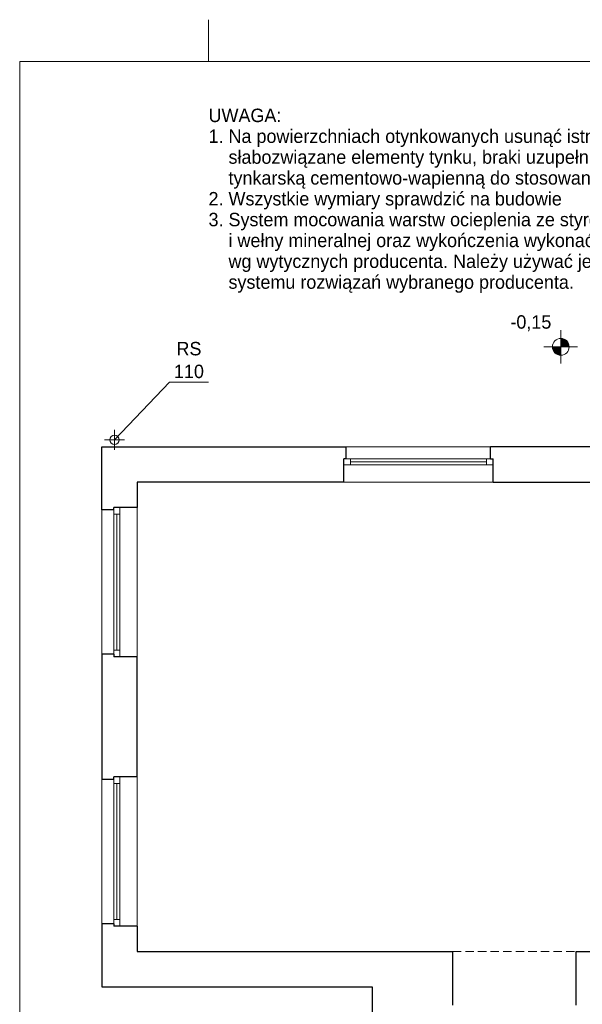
# Model space of a CAD drawing. Extents: x -264238 to -50309, y 31125 to 167795.
# Tile 27 of 256: x -201452 to -194749, y 66065 to 77795. Entities that reach past the tile are written whole.
import ezdxf

# ---------------------------------------------------------------- set-up
doc = ezdxf.new("R2010")
doc.units = 0
doc.header["$MEASUREMENT"] = 0
doc.linetypes.add('Krawędzie ukryte', pattern=[150, 100, -50])
for name, color, linetype, lineweight in [('Arch opisy_Nr_Pióra__1', 7, 'Continuous', 25), ('ARCH TABELA_Nr_Pióra__21', 7, 'Continuous', 9), ('INWENT RURY SPUSTOWE_Nr_Pióra__21', 7, 'Continuous', 9), ('INWENT RZĘDNE_Nr_Pióra__21', 7, 'Continuous', 9), ('INWENT. OKNA_Nr_Pióra__5', 7, 'Continuous', 13), ('INWENT.ŚCIANY_Nr_Pióra__1', 7, 'Continuous', 25), ('Istniejące stropy_Nr_Pióra__5', 7, 'Continuous', 13)]:
    doc.layers.add(name, color=color, linetype=linetype, lineweight=lineweight)
doc.layers.add('INWENT RZĘDNE', color=7, linetype='Continuous')
doc.styles.add('GENERATED_STYLE_2', font='txt')
doc.styles.add('GENERATED_STYLE_5', font='txt')
doc.styles.add('GENERATED_STYLE_9', font='txt')

# ---------------------------------------------------------------- blocks, each defined once
blk = doc.blocks.new('Koty wysokościowe_46', base_point=(-195006, 73898))
at = {"layer": 'INWENT RZĘDNE_Nr_Pióra__21', "linetype": 'Continuous'}
for points in [[(-195006, 73898), (-194906, 73898), (-194914, 73936), (-194935, 73969), (-194968, 73990), (-195006, 73998)], [(-195006, 73898), (-195106, 73898), (-195098, 73860), (-195077, 73827), (-195044, 73806), (-195006, 73798)]]:
    blk.add_hatch(color=256, dxfattribs=at).paths.add_polyline_path(points, flags=0)
for p, q in [((-195006, 73698), (-195006, 74098)), ((-195206, 73898), (-194806, 73898))]:
    blk.add_line(p, q, dxfattribs=at)
blk.add_circle((-195006, 73898), 100, dxfattribs=at)
at = {"layer": 'INWENT RZĘDNE_Nr_Pióra__21', "insert": (-195606, 74084), "char_height": 160, "attachment_point": 7, "style": 'GENERATED_STYLE_2'}
blk.add_mtext('{-0,15}', dxfattribs=at)

msp = doc.modelspace()

# ---------------------------------------------------------------- linework, layer by layer
at = {"layer": 'ARCH TABELA_Nr_Pióra__21', "linetype": 'Continuous'}
for p, q in [((-199202.4, 77294.9), (-199202.4, 77794.9)), ((-199202.4, 77294.9), (-199202.4, 77794.9)), ((-201452.4, 77294.9), (-160702.4, 77294.9)), ((-201452.4, 77294.9), (-201452.4, 48844.9))]:
    msp.add_line(p, q, dxfattribs=at)
at = {"layer": 'INWENT RURY SPUSTOWE_Nr_Pióra__21', "linetype": 'Continuous'}
for p, q in [((-199667.2, 73476.2), (-200322.4, 72789.9)), ((-199204.5, 73476.2), (-199667.2, 73476.2)), ((-200322.4, 72669.9), (-200322.4, 72909.9)), ((-200442.4, 72789.9), (-200202.4, 72789.9))]:
    msp.add_line(p, q, dxfattribs=at)
msp.add_circle((-200322.4, 72789.9), 55, dxfattribs=at)
at = {"layer": 'INWENT. OKNA_Nr_Pióra__5', "linetype": 'Continuous'}
for p, q in [((-197562.4, 72704.9), (-195842.4, 72704.9)), ((-197592.4, 72564.9), (-195812.4, 72564.9)), ((-197512.4, 72489.9), (-197512.4, 72564.9)), ((-197512.4, 72527.4), (-195892.4, 72527.4)), ((-195892.4, 72489.9), (-195892.4, 72564.9)), ((-197592.4, 72489.9), (-195812.4, 72489.9)), ((-197592.4, 72284.9), (-195812.4, 72284.9)), ((-200472.4, 70234.9), (-200472.4, 71954.9)), ((-200332.4, 70204.9), (-200332.4, 71984.9)), ((-200257.4, 70204.9), (-200257.4, 71984.9)), ((-200052.4, 70204.9), (-200052.4, 71984.9)), ((-200257.4, 71904.9), (-200332.4, 71904.9)), ((-200294.9, 70284.9), (-200294.9, 71904.9)), ((-200257.4, 70284.9), (-200332.4, 70284.9)), ((-200472.4, 67024.9), (-200472.4, 68744.9)), ((-200332.4, 66994.9), (-200332.4, 68774.9)), ((-200257.4, 66994.9), (-200257.4, 68774.9)), ((-200052.4, 66994.9), (-200052.4, 68774.9)), ((-200257.4, 68694.9), (-200332.4, 68694.9)), ((-200294.9, 67074.9), (-200294.9, 68694.9)), ((-200257.4, 67074.9), (-200332.4, 67074.9))]:
    msp.add_line(p, q, dxfattribs=at)
at = {"layer": 'INWENT.ŚCIANY_Nr_Pióra__1', "linetype": 'Continuous'}
for p, q in [((-200472.4, 72704.9), (-197562.4, 72704.9)), ((-200472.4, 71954.9), (-200472.4, 72704.9)), ((-197562.4, 72564.9), (-197562.4, 72704.9)), ((-195842.4, 72564.9), (-195842.4, 72704.9)), ((-193832.4, 72704.9), (-195842.4, 72704.9)), ((-197562.4, 72564.9), (-197592.4, 72564.9)), ((-197592.4, 72284.9), (-197592.4, 72564.9)), ((-195842.4, 72564.9), (-195812.4, 72564.9)), ((-195812.4, 72284.9), (-195812.4, 72564.9)), ((-200052.4, 72284.9), (-200052.4, 71984.9)), ((-197592.4, 72284.9), (-200052.4, 72284.9)), ((-195812.4, 72284.9), (-194482.4, 72284.9)), ((-200332.4, 71954.9), (-200472.4, 71954.9)), ((-200052.4, 71984.9), (-200332.4, 71984.9)), ((-200332.4, 71954.9), (-200332.4, 71984.9)), ((-200472.4, 70234.9), (-200472.4, 68744.9)), ((-200332.4, 70234.9), (-200472.4, 70234.9)), ((-200332.4, 70234.9), (-200332.4, 70204.9)), ((-200052.4, 70204.9), (-200332.4, 70204.9)), ((-200052.4, 68774.9), (-200052.4, 70204.9)), ((-200332.4, 68744.9), (-200472.4, 68744.9)), ((-200332.4, 68744.9), (-200332.4, 68774.9)), ((-200052.4, 68774.9), (-200332.4, 68774.9)), ((-200472.4, 67024.9), (-200472.4, 66274.9)), ((-200332.4, 67024.9), (-200472.4, 67024.9)), ((-200332.4, 67024.9), (-200332.4, 66994.9)), ((-200052.4, 66994.9), (-200332.4, 66994.9)), ((-200052.4, 66994.9), (-200052.4, 66694.9)), ((-200052.4, 66694.9), (-196902.4, 66694.9)), ((-196902.4, 66694.9), (-196292.4, 66694.9)), ((-196292.4, 66054.9), (-196292.4, 66694.9)), ((-194822.4, 66694.9), (-194052.4, 66694.9)), ((-194822.4, 66054.9), (-194822.4, 66694.9)), ((-200472.4, 66274.9), (-197252.4, 66274.9)), ((-197252.4, 66274.9), (-197252.4, 65284.9))]:
    msp.add_line(p, q, dxfattribs=at)
at = {"layer": 'Istniejące stropy_Nr_Pióra__5', "linetype": 'Krawędzie ukryte'}
msp.add_line((-196292.4, 66694.9), (-194822.4, 66694.9), dxfattribs=at)

# ---------------------------------------------------------------- block references
at = {"layer": 'INWENT RZĘDNE'}
msp.add_blockref('Koty wysokościowe_46', (-195006.1, 73897.9), dxfattribs=at)

# ---------------------------------------------------------------- texts
at = {"layer": 'Arch opisy_Nr_Pióra__1', "linetype": 'Continuous', "insert": (-199202.4, 74540.6), "char_height": 160, "width": 7685.05, "attachment_point": 7, "line_spacing_factor": 0.930668, "style": 'GENERATED_STYLE_9'}
msp.add_mtext('{UWAGA:\\P1. Na powierzchniach otynkowanych usunąć istniejące  \\P    słabozwiązane elementy tynku, braki uzupełnić zaprawą \\P    tynkarską cementowo-wapienną do stosowania na zewnątrz\\P2. Wszystkie wymiary sprawdzić na budowie\\P3. System mocowania warstw ocieplenia ze styropianu \\P    i wełny mineralnej oraz wykończenia wykonać \\P    wg wytycznych producenta. Należy używać jednego \\P    systemu rozwiązań wybranego producenta.}', dxfattribs=at)
at = {"layer": 'INWENT RURY SPUSTOWE_Nr_Pióra__21', "linetype": 'Continuous', "insert": (-199435.8, 73956), "char_height": 160, "width": 462.758, "attachment_point": 2, "line_spacing_factor": 1.015474, "style": 'GENERATED_STYLE_5'}
msp.add_mtext('{RS 110}', dxfattribs=at)

doc.saveas('drawing.dxf')
